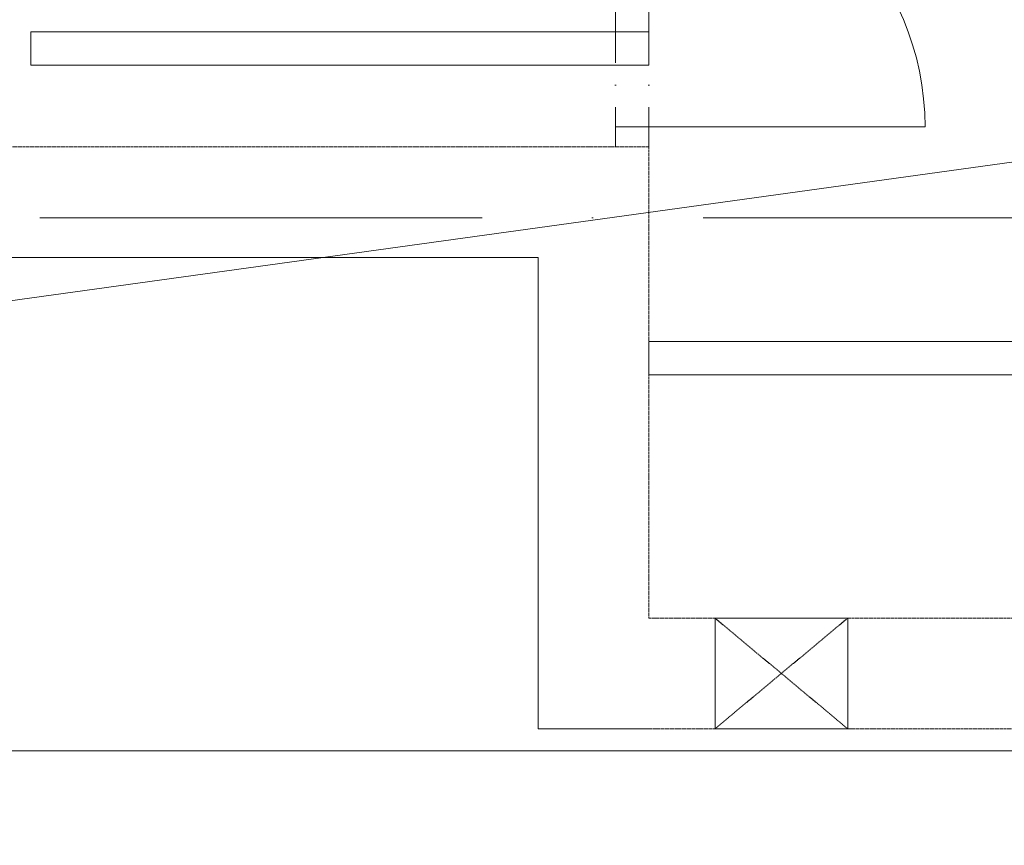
# Model space of a CAD drawing. Header units: millimetres. Extents: x -2694 to 330324, y -17289 to 76899.
# Tile 66 of 142: x 139420 to 143873, y 17913 to 21645. Entities that reach past the tile are written whole.
import ezdxf

# ---------------------------------------------------------------- set-up
doc = ezdxf.new("R2010")
doc.units = ezdxf.units.MM
for name, pattern in [('A_CARA_07', [7, 5, -2]), ('IMPORT-A_CARA_15', [760, 500, -130, 0, -130]), ('Čerchovaná 20mm', [3000, 2000, -500, 0, -500]), ('Čerchovaná 3mm', [500, 300, -100, 0, -100])]:
    doc.linetypes.add(name, pattern=pattern)
for name, color, linetype, lineweight in [('CA_DVERE', 7, 'Continuous', 13), ('CA_DVERE_NEVHRA1', 3, 'Čerchovaná 3mm', 13), ('CA_KOTY', 3, 'Continuous', 9), ('CA_KOTY-100', 3, 'Continuous', 9), ('CA_OKNA25', 7, 'Continuous', 13), ('CA_OSY', 5, 'IMPORT-A_CARA_15', 13), ('CA_PODLAHA25', 7, 'Continuous', 13), ('CA_POHHRA18', 9, 'Continuous', 9), ('CA_POHHRA25', 7, 'Continuous', 13), ('CA_REZY', 1, 'Continuous', 25), ('CA_ZAKLADY25', 7, 'Continuous', 13), ('CA_ZARIZPRED', 8, 'Continuous', 13)]:
    doc.layers.add(name, color=color, linetype=linetype, lineweight=lineweight)
doc.styles.add('Arial_2', font='arial.ttf', dxfattribs={"width": 0.8, "height": 250})
doc.dimstyles.new('HP_Přímá_-_2_5_mm_Ariel', dxfattribs={"dimscale": 304.8, "dimtxt": 255.06485, "dimasz": 0.656168, "dimexe": 0.328084, "dimexo": 0.0625, "dimgap": 0.164042, "dimtad": 1, "dimdec": 0, "dimzin": 0, "dimdsep": 46, "dimtxsty": 'Arial_2', "dimblk1": 'OBLIQUE', "dimblk2": 'OBLIQUE', "dimsah": 1, "dimcen": 0.09, "dimazin": 0, "dimtfac": 1, "dimtdec": 4, "dimtix": 1, "dimtmove": 0, "dimatfit": 3, "dimfxl": 2.296588, "dimfxlon": 1, "dimtvp": 1, "dimtfill": 1, "dimtolj": 1, "dimtzin": 0, "dimarcsym": 2})

# ---------------------------------------------------------------- blocks, each defined once
blk = doc.blocks.new('HP_Dvoukridle-oboustrana-zaruben_SSh - 2100x2900-2806792-BOURÁNÍ STÁVAJÍCÍCH ZÁKLADOVÝCH PRVKŮ')
at = {"layer": 'CA_DVERE'}
for p, q in [((-1310, 75), (-1310, 1325)), ((1190, 75), (1190, 1325)), ((-1400, 75), (-1310, 75)), ((-1310, 75), (-1310, -75)), ((1190, 75), (1190, -75)), ((1190, 75), (1280, 75)), ((-1400, -75), (-1310, -75)), ((1190, -75), (1280, -75))]:
    blk.add_line(p, q, dxfattribs=at)
for centre, start, end in [((-1310, 75), 360, 90), ((1190, 75), 90, 180)]:
    blk.add_arc(centre, 1250, start, end, dxfattribs=at)
at = {"layer": 'CA_DVERE_NEVHRA1'}
for p, q in [((-1400, 75), (1280, 75)), ((-1400, -75), (1280, -75))]:
    blk.add_line(p, q, dxfattribs=at)
blk = doc.blocks.new('231_Отверстие прямоугольное _Окно_Стена_ - Тип 1-2839470-BOURÁNÍ STÁVAJÍCÍCH ZÁKLADOVÝCH PRVKŮ')
at = {"layer": 'CA_OKNA25', "color": 240, "linetype": 'A_CARA_07', "lineweight": 9}
for p, q in [((275, 250), (-175, 250)), ((425, 250), (275, 250)), ((-175, -250), (-25, -250)), ((-25, -250), (425, -250))]:
    blk.add_line(p, q, dxfattribs=at)
at = {"layer": 'CA_POHHRA18', "color": 240, "linetype": 'A_CARA_07'}
for p, q in [((-175, 250), (425, -250)), ((425, 250), (-175, -250)), ((425, 250), (-175, 250)), ((-175, 250), (-175, -250)), ((-175, 250), (425, 250)), ((-175, -250), (-175, 250)), ((425, 250), (425, -250)), ((425, 250), (425, -250)), ((-175, -250), (425, -250)), ((425, -250), (-175, -250))]:
    blk.add_line(p, q, dxfattribs=at)
blk = doc.blocks.new('DIMBLOCK3-BOURÁNÍ STÁVAJÍCÍCH ZÁKLADOVÝCH PRVKŮ')
at = {"layer": 'CA_KOTY-100'}
for p, q in [((153563.6, 22335.9), (153467.8, 23029.3)), ((153563.6, 22335.9), (153649, 22448.7)), ((153563.6, 22335.9), (114425.1, 16924.6)), ((153563.6, 22335.9), (153478.3, 22223.2)), ((153563.6, 22335.9), (153577.3, 22236.9)), ((114425.1, 16924.6), (114329.2, 17618)), ((114425.1, 16924.6), (114510.5, 17037.3)), ((114425.1, 16924.6), (114339.7, 16811.8)), ((114425.1, 16924.6), (114438.8, 16825.5))]:
    blk.add_line(p, q, dxfattribs=at)
at = {"layer": 'CA_KOTY-100', "color": 0, "insert": (133564.1, 19948.9), "char_height": 250, "width": 918.233, "attachment_point": 1, "rotation": 7.8719, "line_spacing_factor": 0.941778, "style": 'Arial_2', "bg_fill": 3, "box_fill_scale": 1.25, "bg_fill_color": 256, "bg_fill_true_color": 13158600, "bg_fill_transparency": 0}
blk.add_mtext('39511', dxfattribs=at)
blk = doc.blocks.new('_Oblique')
at = {"color": 0, "linetype": 'ByBlock', "lineweight": -2}
blk.add_line((-0.5, -0.5), (0.5, 0.5), dxfattribs=at)

msp = doc.modelspace()

# ---------------------------------------------------------------- linework, layer by layer
at = {"layer": 'CA_OSY', "linetype": 'Čerchovaná 20mm', "lineweight": 9}
msp.add_line((-1493.6, 20749.9), (299971.9, 20749.9), dxfattribs=at)
at = {"layer": 'CA_PODLAHA25', "color": 240, "linetype": 'A_CARA_07', "lineweight": 9}
for p, q in [((150865, 18339.9), (106240, 18339.9)), ((106240, 18339.9), (150865, 18339.9))]:
    msp.add_line(p, q, dxfattribs=at)
at = {"layer": 'CA_POHHRA25', "color": 240, "linetype": 'A_CARA_07', "lineweight": 9}
for p, q in [((142265, 21069.9), (138970, 21069.9)), ((142265, 18939.9), (142265, 21069.9)), ((141765, 20569.9), (141765, 18439.9)), ((150265, 18939.9), (142265, 18939.9)), ((142565, 18939.9), (142565, 18439.9)), ((142565, 18939.9), (142565, 18439.9)), ((143165, 18439.9), (143165, 18939.9)), ((143165, 18439.9), (143165, 18939.9)), ((142265, 18439.9), (141765, 18439.9)), ((142565, 18439.9), (143165, 18439.9))]:
    msp.add_line(p, q, dxfattribs=at)
at = {"layer": 'CA_REZY', "color": 240, "linetype": 'A_CARA_07', "lineweight": 9}
for p, q in [((142265, 21069.9), (138970, 21069.9)), ((142265, 18939.9), (142265, 21069.9)), ((138970, 20569.9), (141765, 20569.9)), ((141765, 20569.9), (141765, 18439.9)), ((150265, 18939.9), (142265, 18939.9)), ((141765, 18439.9), (150765, 18439.9))]:
    msp.add_line(p, q, dxfattribs=at)
at = {"layer": 'CA_ZAKLADY25', "color": 240, "linetype": 'A_CARA_07', "lineweight": 9}
for p, q in [((141765, 20569.9), (138970, 20569.9)), ((141765, 18439.9), (141765, 20569.9)), ((141765, 20569.9), (141765, 18439.9)), ((150765, 18439.9), (141765, 18439.9)), ((141765, 18439.9), (142265, 18439.9)), ((142565, 18439.9), (143165, 18439.9))]:
    msp.add_line(p, q, dxfattribs=at)
at = {"layer": 'CA_ZARIZPRED', "color": 240, "linetype": 'A_CARA_07', "lineweight": 9}
for p, q in [((139470, 21439.9), (139470, 21589.9)), ((139470, 21589.9), (142265, 21589.9)), ((142265, 21589.9), (139470, 21589.9)), ((139470, 21589.9), (139470, 21439.9)), ((142265, 21589.9), (142265, 21439.9)), ((142265, 21439.9), (142265, 21589.9)), ((142265, 21439.9), (139470, 21439.9)), ((139470, 21439.9), (142265, 21439.9)), ((142265, 20039.9), (142265, 20189.9)), ((142265, 20189.9), (147665, 20189.9)), ((147665, 20189.9), (142265, 20189.9)), ((142265, 20189.9), (142265, 20039.9)), ((147515, 20039.9), (142265, 20039.9)), ((142265, 20039.9), (147515, 20039.9))]:
    msp.add_line(p, q, dxfattribs=at)

# ---------------------------------------------------------------- block references
at = {"layer": 'CA_DVERE_NEVHRA1', "rotation": 270}
msp.add_blockref('HP_Dvoukridle-oboustrana-zaruben_SSh - 2100x2900-2806792-BOURÁNÍ STÁVAJÍCÍCH ZÁKLADOVÝCH PRVKŮ', (142190, 22349.9), dxfattribs=at)
at = {"layer": 'CA_POHHRA18', "color": 240, "linetype": 'A_CARA_07', "rotation": 180}
msp.add_blockref('231_Отверстие прямоугольное _Окно_Стена_ - Тип 1-2839470-BOURÁNÍ STÁVAJÍCÍCH ZÁKLADOVÝCH PRVKŮ', (142990, 18689.9), dxfattribs=at)

# ---------------------------------------------------------------- next in the draw order: dimensions: what is measured, and where the dimension line sits
at = {"layer": 'CA_KOTY'}
dim = msp.add_linear_dim(base=(114425.1, 16924.6), p1=(153467.8, 23029.3), p2=(114329.2, 17618), angle=7.8719, dimstyle='HP_Přímá_-_2_5_mm_Ariel', override={"dimpost": '<>', "dimfxl": 39510.858713}, dxfattribs=at)
dim.commit()
dim.dimension.update_dxf_attribs({"geometry": 'DIMBLOCK3-BOURÁNÍ STÁVAJÍCÍCH ZÁKLADOVÝCH PRVKŮ', "text_midpoint": (133970, 19806.3)})

doc.saveas('drawing.dxf')
